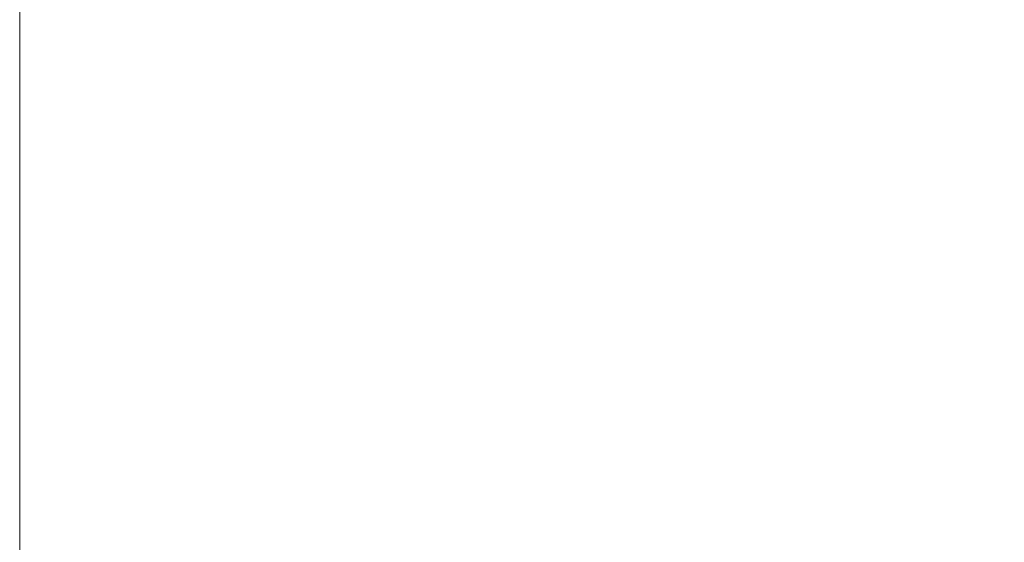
# Model space of a CAD drawing. Header units: centimetres. Extents: x -26 to 27.3, y -23.4 to -21.6.
# Tile 175 of 206: x 27.20935 to 27.22593, y -23.2817 to -23.2729. Entities that reach past the tile are written whole.
import ezdxf

# ---------------------------------------------------------------- set-up
doc = ezdxf.new("R2010")
doc.units = ezdxf.units.CM
doc.header["$LTSCALE"] = 2.54
doc.layers.add('Lucido design-1', color=7, linetype='Continuous')

# ---------------------------------------------------------------- blocks, each defined once
blk = doc.blocks.new('Gruppo-4-1')
at = {"color": 7, "linetype": 'Continuous', "lineweight": 9}
for points, invisible_edges in [([(27.214543, -23.272804, -10.181018), (27.21399, -23.273012, -10.181018), (27.212666, -23.269265, -10.181496), (27.213061, -23.269116, -10.181496)], 15), ([(27.21399, -23.273012, -10.181018), (27.213429, -23.273197, -10.181018), (27.212265, -23.269397, -10.181496), (27.212666, -23.269265, -10.181496)], 15), ([(27.217617, -23.269278, -9.382777), (27.217211, -23.26962, -9.382777), (27.219887, -23.272934, -9.383407), (27.220431, -23.272475, -9.383407)], 15), ([(27.213429, -23.273197, -10.181018), (27.21286, -23.273358, -10.181018), (27.211859, -23.269512, -10.181496), (27.212265, -23.269397, -10.181496)], 15), ([(27.212286, -23.273495, -10.181018), (27.211705, -23.273607, -10.181018), (27.211034, -23.26969, -10.181496), (27.211448, -23.26961, -10.181496)], 15), ([(27.21286, -23.273358, -10.181018), (27.212286, -23.273495, -10.181018), (27.211448, -23.26961, -10.181496), (27.211859, -23.269512, -10.181496)], 15), ([(27.217211, -23.26962, -9.382777), (27.216791, -23.269945, -9.382777), (27.219324, -23.273369, -9.383407), (27.219887, -23.272934, -9.383407)], 15), ([(27.209353, -23.269833, -10.181496), (27.209353, -23.272939, -10.181123), (-25.890647, -23.272939, -10.181123), (-25.890647, -23.269833, -10.181496)], 10), ([(27.209353, -23.272939, -10.181123), (27.209353, -23.269833, -10.181496), (27.209775, -23.269824, -10.181496), (27.209944, -23.273795, -10.181018)], 14), ([(27.210533, -23.273757, -10.181018), (27.209944, -23.273795, -10.181018), (27.209775, -23.269824, -10.181496), (27.210196, -23.269797, -10.181496)], 15), ([(27.211121, -23.273695, -10.181018), (27.210533, -23.273757, -10.181018), (27.210196, -23.269797, -10.181496), (27.210616, -23.269753, -10.181496)], 15), ([(27.211705, -23.273607, -10.181018), (27.211121, -23.273695, -10.181018), (27.210616, -23.269753, -10.181496), (27.211034, -23.26969, -10.181496)], 15), ([(27.216791, -23.269945, -9.382777), (27.216358, -23.270252, -9.382777), (27.218743, -23.27378, -9.383407), (27.219324, -23.273369, -9.383407)], 15), ([(27.221722, -23.272794, -10.180381), (27.221164, -23.273307, -10.180381), (27.218549, -23.270337, -10.181018), (27.218984, -23.269937, -10.181018)], 15), ([(27.222834, -23.269859, -9.383407), (27.222399, -23.270422, -9.383407), (27.225683, -23.273074, -9.384219), (27.226228, -23.272369, -9.384219)], 15), ([(27.216358, -23.270252, -9.382777), (27.215912, -23.27054, -9.382777), (27.218145, -23.274166, -9.383407), (27.218743, -23.27378, -9.383407)], 15), ([(27.221164, -23.273307, -10.180381), (27.220583, -23.273797, -10.180381), (27.218097, -23.270718, -10.181018), (27.218549, -23.270337, -10.181018)], 15), ([(27.222399, -23.270422, -9.383407), (27.22194, -23.270966, -9.383407), (27.225109, -23.273755, -9.384219), (27.225683, -23.273074, -9.384219)], 15), ([(27.215912, -23.27054, -9.382777), (27.215454, -23.270809, -9.382777), (27.217531, -23.274527, -9.383407), (27.218145, -23.274166, -9.383407)], 15), ([(27.226888, -23.272857, -10.179584), (27.226322, -23.27359, -10.179584), (27.223262, -23.271118, -10.180381), (27.223726, -23.270518, -10.180381)], 15), ([(27.215454, -23.270809, -9.382777), (27.214985, -23.271058, -9.382777), (27.216902, -23.274861, -9.383407), (27.217531, -23.274527, -9.383407)], 15), ([(27.220583, -23.273797, -10.180381), (27.219983, -23.274261, -10.180381), (27.21763, -23.271079, -10.181018), (27.218097, -23.270718, -10.181018)], 15), ([(27.22194, -23.270966, -9.383407), (27.221459, -23.27149, -9.383407), (27.224506, -23.274411, -9.384219), (27.225109, -23.273755, -9.384219)], 15), ([(27.214985, -23.271058, -9.382777), (27.214505, -23.271287, -9.382777), (27.21626, -23.275167, -9.383407), (27.216902, -23.274861, -9.383407)], 15), ([(27.219983, -23.274261, -10.180381), (27.219363, -23.274699, -10.180381), (27.217147, -23.27142, -10.181018), (27.21763, -23.271079, -10.181018)], 15), ([(27.226322, -23.27359, -10.179584), (27.225725, -23.274297, -10.179584), (27.222772, -23.271699, -10.180381), (27.223262, -23.271118, -10.180381)], 15), ([(27.214505, -23.271287, -9.382777), (27.214017, -23.271495, -9.382777), (27.215605, -23.275447, -9.383407), (27.21626, -23.275167, -9.383407)], 15), ([(27.214017, -23.271495, -9.382777), (27.21352, -23.271682, -9.382777), (27.214939, -23.275698, -9.383407), (27.215605, -23.275447, -9.383407)], 15), ([(27.219363, -23.274699, -10.180381), (27.218726, -23.27511, -10.180381), (27.216651, -23.271741, -10.181018), (27.217147, -23.27142, -10.181018)], 15), ([(27.221459, -23.27149, -9.383407), (27.220955, -23.271994, -9.383407), (27.223876, -23.275041, -9.384219), (27.224506, -23.274411, -9.384219)], 15), ([(27.21352, -23.271682, -9.382777), (27.213016, -23.271849, -9.382777), (27.214263, -23.275921, -9.383407), (27.214939, -23.275698, -9.383407)], 15), ([(27.218726, -23.27511, -10.180381), (27.218071, -23.275494, -10.180381), (27.216141, -23.27204, -10.181018), (27.216651, -23.271741, -10.181018)], 15), ([(27.225725, -23.274297, -10.179584), (27.225099, -23.274979, -10.179584), (27.222259, -23.272257, -10.180381), (27.222772, -23.271699, -10.180381)], 15), ([(27.212505, -23.271993, -9.382777), (27.211988, -23.272116, -9.382777), (27.212886, -23.27628, -9.383407), (27.213578, -23.276115, -9.383407)], 15), ([(27.213016, -23.271849, -9.382777), (27.212505, -23.271993, -9.382777), (27.213578, -23.276115, -9.383407), (27.214263, -23.275921, -9.383407)], 15), ([(27.220955, -23.271994, -9.383407), (27.220431, -23.272475, -9.383407), (27.22322, -23.275644, -9.384219), (27.223876, -23.275041, -9.384219)], 15), ([(27.211988, -23.272116, -9.382777), (27.211467, -23.272217, -9.382777), (27.212187, -23.276415, -9.383407), (27.212886, -23.27628, -9.383407)], 15), ([(27.218071, -23.275494, -10.180381), (27.217401, -23.27585, -10.180381), (27.21562, -23.272317, -10.181018), (27.216141, -23.27204, -10.181018)], 15), ([(27.210942, -23.272296, -9.382777), (27.210414, -23.272352, -9.382777), (27.210775, -23.276596, -9.383407), (27.211483, -23.27652, -9.383407)], 15), ([(27.211467, -23.272217, -9.382777), (27.210942, -23.272296, -9.382777), (27.211483, -23.27652, -9.383407), (27.212187, -23.276415, -9.383407)], 15), ([(27.217401, -23.27585, -10.180381), (27.216716, -23.276178, -10.180381), (27.215086, -23.272572, -10.181018), (27.21562, -23.272317, -10.181018)], 15), ([(27.225099, -23.274979, -10.179584), (27.224444, -23.275634, -10.179584), (27.221722, -23.272794, -10.180381), (27.222259, -23.272257, -10.180381)], 15), ([(27.209884, -23.272386, -9.382777), (27.209353, -23.272397, -9.382777), (27.209353, -23.272939, -9.382857)], 9), ([(27.209353, -23.272939, -9.382857), (27.209353, -23.276656, -9.383407), (27.210065, -23.276641, -9.383407), (27.209884, -23.272386, -9.382777)], 14), ([(27.210414, -23.272352, -9.382777), (27.209884, -23.272386, -9.382777), (27.210065, -23.276641, -9.383407), (27.210775, -23.276596, -9.383407)], 15), ([(27.220431, -23.272475, -9.383407), (27.219887, -23.272934, -9.383407), (27.222539, -23.276218, -9.384219), (27.22322, -23.275644, -9.384219)], 15), ([(27.226228, -23.272369, -9.384219), (27.225683, -23.273074, -9.384219), (27.228932, -23.275697, -9.38521), (27.229585, -23.274851, -9.38521)], 15), ([(27.216716, -23.276178, -10.180381), (27.216018, -23.276475, -10.180381), (27.214543, -23.272804, -10.181018), (27.215086, -23.272572, -10.181018)], 15), ([(27.216018, -23.276475, -10.180381), (27.215308, -23.276743, -10.180381), (27.21399, -23.273012, -10.181018), (27.214543, -23.272804, -10.181018)], 15), ([(27.224444, -23.275634, -10.179584), (27.223762, -23.27626, -10.179584), (27.221164, -23.273307, -10.180381), (27.221722, -23.272794, -10.180381)], 15), ([(-25.890647, -23.273807, -10.181018), (-25.890647, -23.272939, -10.181123), (27.209353, -23.272939, -10.181123), (27.209353, -23.273807, -10.181018)], 10), ([(27.209944, -23.273795, -10.181018), (27.209353, -23.273807, -10.181018), (27.209353, -23.272939, -10.181123)], 9), ([(27.219887, -23.272934, -9.383407), (27.219324, -23.273369, -9.383407), (27.221834, -23.276763, -9.384219), (27.222539, -23.276218, -9.384219)], 15), ([(27.215308, -23.276743, -10.180381), (27.214588, -23.276981, -10.180381), (27.213429, -23.273197, -10.181018), (27.21399, -23.273012, -10.181018)], 15), ([(27.225683, -23.273074, -9.384219), (27.225109, -23.273755, -9.384219), (27.228243, -23.276513, -9.38521), (27.228932, -23.275697, -9.38521)], 15), ([(27.214588, -23.276981, -10.180381), (27.213857, -23.277188, -10.180381), (27.21286, -23.273358, -10.181018), (27.213429, -23.273197, -10.181018)], 15), ([(27.223762, -23.27626, -10.179584), (27.223055, -23.276857, -10.179584), (27.220583, -23.273797, -10.180381), (27.221164, -23.273307, -10.180381)], 15), ([(27.213857, -23.277188, -10.180381), (27.213119, -23.277363, -10.180381), (27.212286, -23.273495, -10.181018), (27.21286, -23.273358, -10.181018)], 15), ([(27.219324, -23.273369, -9.383407), (27.218743, -23.27378, -9.383407), (27.221106, -23.277277, -9.384219), (27.221834, -23.276763, -9.384219)], 15), ([(27.212374, -23.277507, -10.180381), (27.211624, -23.27762, -10.180381), (27.211121, -23.273695, -10.181018), (27.211705, -23.273607, -10.181018)], 15), ([(27.213119, -23.277363, -10.180381), (27.212374, -23.277507, -10.180381), (27.211705, -23.273607, -10.181018), (27.212286, -23.273495, -10.181018)], 15), ([(27.229359, -23.276042, -10.178629), (27.228655, -23.276876, -10.178629), (27.225725, -23.274297, -10.179584), (27.226322, -23.27359, -10.179584)], 15), ([(27.209353, -23.273807, -10.181018), (27.209353, -23.277251, -10.180463), (-25.890647, -23.277251, -10.180463), (-25.890647, -23.273807, -10.181018)], 10), ([(27.209353, -23.277251, -10.180463), (27.209353, -23.273807, -10.181018), (27.209944, -23.273795, -10.181018), (27.210112, -23.277748, -10.180381)], 14), ([(27.210869, -23.2777, -10.180381), (27.210112, -23.277748, -10.180381), (27.209944, -23.273795, -10.181018), (27.210533, -23.273757, -10.181018)], 15), ([(27.211624, -23.27762, -10.180381), (27.210869, -23.2777, -10.180381), (27.210533, -23.273757, -10.181018), (27.211121, -23.273695, -10.181018)], 15), ([(27.218743, -23.27378, -9.383407), (27.218145, -23.274166, -9.383407), (27.220358, -23.277761, -9.384219), (27.221106, -23.277277, -9.384219)], 15), ([(27.223055, -23.276857, -10.179584), (27.222322, -23.277423, -10.179584), (27.219983, -23.274261, -10.180381), (27.220583, -23.273797, -10.180381)], 15), ([(27.225109, -23.273755, -9.384219), (27.224506, -23.274411, -9.384219), (27.22752, -23.2773, -9.38521), (27.228243, -23.276513, -9.38521)], 15), ([(27.218145, -23.274166, -9.383407), (27.217531, -23.274527, -9.383407), (27.219589, -23.278212, -9.384219), (27.220358, -23.277761, -9.384219)], 15), ([(27.222322, -23.277423, -10.179584), (27.221566, -23.277958, -10.179584), (27.219363, -23.274699, -10.180381), (27.219983, -23.274261, -10.180381)], 15), ([(27.228655, -23.276876, -10.178629), (27.227917, -23.27768, -10.178629), (27.225099, -23.274979, -10.179584), (27.225725, -23.274297, -10.179584)], 15), ([(27.224506, -23.274411, -9.384219), (27.223876, -23.275041, -9.384219), (27.226765, -23.278055, -9.38521), (27.22752, -23.2773, -9.38521)], 15), ([(27.217531, -23.274527, -9.383407), (27.216902, -23.274861, -9.383407), (27.218802, -23.278629, -9.384219), (27.219589, -23.278212, -9.384219)], 15), ([(27.221566, -23.277958, -10.179584), (27.220788, -23.27846, -10.179584), (27.218726, -23.27511, -10.180381), (27.219363, -23.274699, -10.180381)], 15), ([(27.216902, -23.274861, -9.383407), (27.21626, -23.275167, -9.383407), (27.217998, -23.279014, -9.384219), (27.218802, -23.278629, -9.384219)], 15), ([(27.220788, -23.27846, -10.179584), (27.21999, -23.278928, -10.179584), (27.218071, -23.275494, -10.180381), (27.218726, -23.27511, -10.180381)], 15), ([(27.223876, -23.275041, -9.384219), (27.22322, -23.275644, -9.384219), (27.225978, -23.278778, -9.38521), (27.226765, -23.278055, -9.38521)], 15), ([(27.227917, -23.27768, -10.178629), (27.227145, -23.278452, -10.178629), (27.224444, -23.275634, -10.179584), (27.225099, -23.274979, -10.179584)], 15), ([(27.21626, -23.275167, -9.383407), (27.215605, -23.275447, -9.383407), (27.217179, -23.279363, -9.384219), (27.217998, -23.279014, -9.384219)], 15), ([(27.215605, -23.275447, -9.383407), (27.214939, -23.275698, -9.383407), (27.216345, -23.279678, -9.384219), (27.217179, -23.279363, -9.384219)], 15), ([(27.21999, -23.278928, -10.179584), (27.219172, -23.279363, -10.179584), (27.217401, -23.27585, -10.180381), (27.218071, -23.275494, -10.180381)], 15), ([(27.227145, -23.278452, -10.178629), (27.226341, -23.27919, -10.178629), (27.223762, -23.27626, -10.179584), (27.224444, -23.275634, -10.179584)], 15), ([(27.214939, -23.275698, -9.383407), (27.214263, -23.275921, -9.383407), (27.215499, -23.279957, -9.384219), (27.216345, -23.279678, -9.384219)], 15), ([(27.22322, -23.275644, -9.384219), (27.222539, -23.276218, -9.384219), (27.225162, -23.279467, -9.38521), (27.225978, -23.278778, -9.38521)], 15), ([(27.214263, -23.275921, -9.383407), (27.213578, -23.276115, -9.383407), (27.214642, -23.2802, -9.384219), (27.215499, -23.279957, -9.384219)], 15), ([(27.219172, -23.279363, -10.179584), (27.218337, -23.279762, -10.179584), (27.216716, -23.276178, -10.180381), (27.217401, -23.27585, -10.180381)], 15), ([(27.213578, -23.276115, -9.383407), (27.212886, -23.27628, -9.383407), (27.213775, -23.280406, -9.384219), (27.214642, -23.2802, -9.384219)], 15), ([(27.212886, -23.27628, -9.383407), (27.212187, -23.276415, -9.383407), (27.2129, -23.280575, -9.384219), (27.213775, -23.280406, -9.384219)], 15), ([(27.218337, -23.279762, -10.179584), (27.217485, -23.280125, -10.179584), (27.216018, -23.276475, -10.180381), (27.216716, -23.276178, -10.180381)], 15), ([(27.222539, -23.276218, -9.384219), (27.221834, -23.276763, -9.384219), (27.224316, -23.28012, -9.38521), (27.225162, -23.279467, -9.38521)], 15), ([(27.226341, -23.27919, -10.178629), (27.225507, -23.279894, -10.178629), (27.223055, -23.276857, -10.179584), (27.223762, -23.27626, -10.179584)], 15), ([(27.212187, -23.276415, -9.383407), (27.211483, -23.27652, -9.383407), (27.212019, -23.280707, -9.384219), (27.2129, -23.280575, -9.384219)], 15), ([(27.210775, -23.276596, -9.383407), (27.210065, -23.276641, -9.383407), (27.210244, -23.280858, -9.384219), (27.211133, -23.280801, -9.384219)], 15), ([(27.211483, -23.27652, -9.383407), (27.210775, -23.276596, -9.383407), (27.211133, -23.280801, -9.384219), (27.212019, -23.280707, -9.384219)], 15), ([(27.217485, -23.280125, -10.179584), (27.216619, -23.280452, -10.179584), (27.215308, -23.276743, -10.180381), (27.216018, -23.276475, -10.180381)], 15), ([(27.210065, -23.276641, -9.383407), (27.209353, -23.276656, -9.383407), (27.209353, -23.277251, -9.383522)], 9), ([(27.209353, -23.277251, -9.383522), (27.209353, -23.280877, -9.384219), (27.210244, -23.280858, -9.384219), (27.210065, -23.276641, -9.383407)], 14), ([(27.216619, -23.280452, -10.179584), (27.215739, -23.280742, -10.179584), (27.214588, -23.276981, -10.180381), (27.215308, -23.276743, -10.180381)], 15), ([(27.221834, -23.276763, -9.384219), (27.221106, -23.277277, -9.384219), (27.223444, -23.280737, -9.38521), (27.224316, -23.28012, -9.38521)], 15), ([(27.225507, -23.279894, -10.178629), (27.224643, -23.280562, -10.178629), (27.222322, -23.277423, -10.179584), (27.223055, -23.276857, -10.179584)], 15), ([(27.215739, -23.280742, -10.179584), (27.214849, -23.280994, -10.179584), (27.213857, -23.277188, -10.180381), (27.214588, -23.276981, -10.180381)], 15), ([(-25.890647, -23.277764, -10.180381), (-25.890647, -23.277251, -10.180463), (27.209353, -23.277251, -10.180463), (27.209353, -23.277764, -10.180381)], 10), ([(27.210112, -23.277748, -10.180381), (27.209353, -23.277764, -10.180381), (27.209353, -23.277251, -10.180463)], 9), ([(27.214849, -23.280994, -10.179584), (27.213948, -23.281209, -10.179584), (27.213119, -23.277363, -10.180381), (27.213857, -23.277188, -10.180381)], 15), ([(27.221106, -23.277277, -9.384219), (27.220358, -23.277761, -9.384219), (27.222547, -23.281316, -9.38521), (27.223444, -23.280737, -9.38521)], 15), ([(27.213948, -23.281209, -10.179584), (27.213039, -23.281384, -10.179584), (27.212374, -23.277507, -10.180381), (27.213119, -23.277363, -10.180381)], 15), ([(27.224643, -23.280562, -10.178629), (27.223752, -23.281192, -10.178629), (27.221566, -23.277958, -10.179584), (27.222322, -23.277423, -10.179584)], 15), ([(27.212123, -23.281521, -10.179584), (27.211203, -23.281619, -10.179584), (27.210869, -23.2777, -10.180381), (27.211624, -23.27762, -10.180381)], 15), ([(27.213039, -23.281384, -10.179584), (27.212123, -23.281521, -10.179584), (27.211624, -23.27762, -10.180381), (27.212374, -23.277507, -10.180381)], 15), ([(27.209353, -23.277764, -10.180381), (27.209353, -23.281531, -10.179618), (-25.890647, -23.281531, -10.179618), (-25.890647, -23.277764, -10.180381)], 10), ([(27.209353, -23.281531, -10.179618), (27.209353, -23.277764, -10.180381), (27.210112, -23.277748, -10.180381), (27.210279, -23.281678, -10.179584)], 14), ([(27.211203, -23.281619, -10.179584), (27.210279, -23.281678, -10.179584), (27.210112, -23.277748, -10.180381), (27.210869, -23.2777, -10.180381)], 15), ([(27.220358, -23.277761, -9.384219), (27.219589, -23.278212, -9.384219), (27.221625, -23.281857, -9.38521), (27.222547, -23.281316, -9.38521)], 15), ([(27.223752, -23.281192, -10.178629), (27.222835, -23.281784, -10.178629), (27.220788, -23.27846, -10.179584), (27.221566, -23.277958, -10.179584)], 15), ([(27.219589, -23.278212, -9.384219), (27.218802, -23.278629, -9.384219), (27.220682, -23.282358, -9.38521), (27.221625, -23.281857, -9.38521)], 15), ([(27.222835, -23.281784, -10.178629), (27.221893, -23.282336, -10.178629), (27.21999, -23.278928, -10.179584), (27.220788, -23.27846, -10.179584)], 15), ([(27.218802, -23.278629, -9.384219), (27.217998, -23.279014, -9.384219), (27.219718, -23.282818, -9.38521), (27.220682, -23.282358, -9.38521)], 15), ([(27.225978, -23.278778, -9.38521), (27.225162, -23.279467, -9.38521), (27.227752, -23.282674, -9.386376), (27.228702, -23.281873, -9.386376)], 15), ([(27.221893, -23.282336, -10.178629), (27.220929, -23.282848, -10.178629), (27.219172, -23.279363, -10.179584), (27.21999, -23.278928, -10.179584)], 15), ([(27.217998, -23.279014, -9.384219), (27.217179, -23.279363, -9.384219), (27.218736, -23.283238, -9.38521), (27.219718, -23.282818, -9.38521)], 15), ([(27.228896, -23.282093, -10.177517), (27.227936, -23.282902, -10.177517), (27.225507, -23.279894, -10.178629), (27.226341, -23.27919, -10.178629)], 15), ([(27.217179, -23.279363, -9.384219), (27.216345, -23.279678, -9.384219), (27.217736, -23.283615, -9.38521), (27.218736, -23.283238, -9.38521)], 15), ([(27.220929, -23.282848, -10.178629), (27.219944, -23.283319, -10.178629), (27.218337, -23.279762, -10.179584), (27.219172, -23.279363, -10.179584)], 15), ([(27.225162, -23.279467, -9.38521), (27.224316, -23.28012, -9.38521), (27.226768, -23.283435, -9.386376), (27.227752, -23.282674, -9.386376)], 15), ([(27.216345, -23.279678, -9.384219), (27.215499, -23.279957, -9.384219), (27.216722, -23.283949, -9.38521), (27.217736, -23.283615, -9.38521)], 15), ([(27.219944, -23.283319, -10.178629), (27.21894, -23.283747, -10.178629), (27.217485, -23.280125, -10.179584), (27.218337, -23.279762, -10.179584)], 15), ([(27.227936, -23.282902, -10.177517), (27.226942, -23.28367, -10.177517), (27.224643, -23.280562, -10.178629), (27.225507, -23.279894, -10.178629)], 15), ([(27.215499, -23.279957, -9.384219), (27.214642, -23.2802, -9.384219), (27.215694, -23.28424, -9.38521), (27.216722, -23.283949, -9.38521)], 15), ([(27.214642, -23.2802, -9.384219), (27.213775, -23.280406, -9.384219), (27.214655, -23.284487, -9.38521), (27.215694, -23.28424, -9.38521)], 15), ([(27.21894, -23.283747, -10.178629), (27.217919, -23.284133, -10.178629), (27.216619, -23.280452, -10.179584), (27.217485, -23.280125, -10.179584)], 15), ([(27.224316, -23.28012, -9.38521), (27.223444, -23.280737, -9.38521), (27.225753, -23.284152, -9.386376), (27.226768, -23.283435, -9.386376)], 15), ([(27.213775, -23.280406, -9.384219), (27.2129, -23.280575, -9.384219), (27.213606, -23.28469, -9.38521), (27.214655, -23.284487, -9.38521)], 15), ([(27.2129, -23.280575, -9.384219), (27.212019, -23.280707, -9.384219), (27.212549, -23.284848, -9.38521), (27.213606, -23.28469, -9.38521)], 15), ([(27.217919, -23.284133, -10.178629), (27.216882, -23.284474, -10.178629), (27.215739, -23.280742, -10.179584), (27.216619, -23.280452, -10.179584)], 15), ([(27.226942, -23.28367, -10.177517), (27.225917, -23.284395, -10.177517), (27.223752, -23.281192, -10.178629), (27.224643, -23.280562, -10.178629)], 15), ([(27.212019, -23.280707, -9.384219), (27.211133, -23.280801, -9.384219), (27.211487, -23.284962, -9.38521), (27.212549, -23.284848, -9.38521)], 15), ([(27.216882, -23.284474, -10.178629), (27.215832, -23.284772, -10.178629), (27.214849, -23.280994, -10.179584), (27.215739, -23.280742, -10.179584)], 15), ([(27.223444, -23.280737, -9.38521), (27.222547, -23.281316, -9.38521), (27.224708, -23.284827, -9.386376), (27.225753, -23.284152, -9.386376)], 15), ([(27.210244, -23.280858, -9.384219), (27.209353, -23.280877, -9.384219), (27.209353, -23.281529, -9.384374)], 9), ([(27.209353, -23.281529, -9.384374), (27.209353, -23.285052, -9.38521), (27.210421, -23.285029, -9.38521), (27.210244, -23.280858, -9.384219)], 14), ([(27.211133, -23.280801, -9.384219), (27.210244, -23.280858, -9.384219), (27.210421, -23.285029, -9.38521), (27.211487, -23.284962, -9.38521)], 15), ([(27.215832, -23.284772, -10.178629), (27.21477, -23.285024, -10.178629), (27.213948, -23.281209, -10.179584), (27.214849, -23.280994, -10.179584)], 15), ([(27.21477, -23.285024, -10.178629), (27.213699, -23.285232, -10.178629), (27.213039, -23.281384, -10.179584), (27.213948, -23.281209, -10.179584)], 15), ([(27.225917, -23.284395, -10.177517), (27.224862, -23.285076, -10.177517), (27.222835, -23.281784, -10.178629), (27.223752, -23.281192, -10.178629)], 15), ([(27.213699, -23.285232, -10.178629), (27.212619, -23.285393, -10.178629), (27.212123, -23.281521, -10.179584), (27.213039, -23.281384, -10.179584)], 15), ([(27.222547, -23.281316, -9.38521), (27.221625, -23.281857, -9.38521), (27.223636, -23.285456, -9.386376), (27.224708, -23.284827, -9.386376)], 15), ([(-25.890647, -23.281698, -10.179584), (-25.890647, -23.281531, -10.179618), (27.209353, -23.281531, -10.179618), (27.209353, -23.281698, -10.179584)], 10), ([(27.210279, -23.281678, -10.179584), (27.209353, -23.281698, -10.179584), (27.209353, -23.281531, -10.179618)], 9), ([(27.212619, -23.285393, -10.178629), (27.211534, -23.285509, -10.178629), (27.211203, -23.281619, -10.179584), (27.212123, -23.281521, -10.179584)], 15), ([(27.210444, -23.285578, -10.178629), (27.209353, -23.285601, -10.178629), (27.209353, -23.281698, -10.179584), (27.210279, -23.281678, -10.179584)], 13), ([(27.211534, -23.285509, -10.178629), (27.210444, -23.285578, -10.178629), (27.210279, -23.281678, -10.179584), (27.211203, -23.281619, -10.179584)], 15)]:
    blk.add_3dface(points, dxfattribs=dict(at, invisible_edges=invisible_edges))

msp = doc.modelspace()

# ---------------------------------------------------------------- block references
at = {"layer": 'Lucido design-1', "color": 7}
msp.add_blockref('Gruppo-4-1', (0, 0), dxfattribs=at)

doc.saveas('drawing.dxf')
